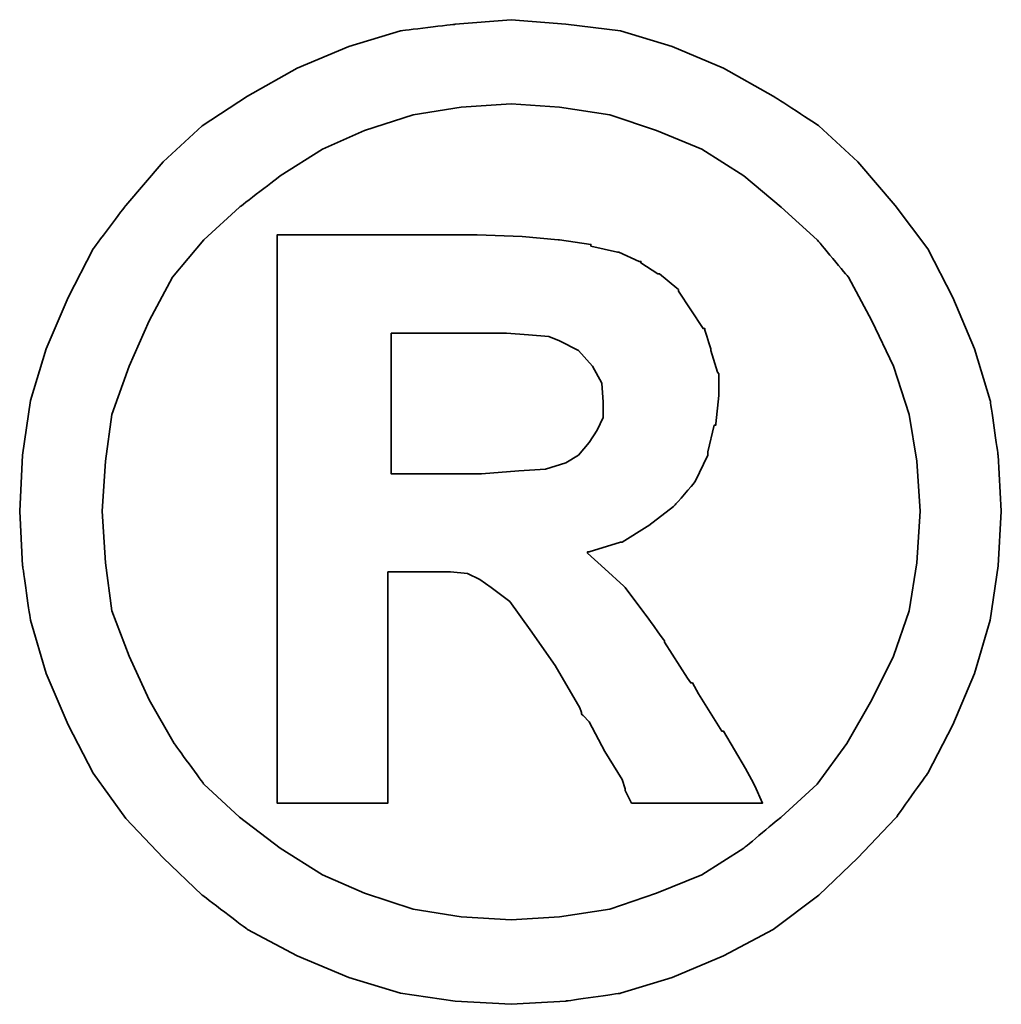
# Model space of a CAD drawing. Header units: millimetres. Extents: x 168 to 651, y 608 to 775.
# Tile 52 of 54: x 580.43 to 582.65, y 661.69 to 663.92. Entities that reach past the tile are written whole.
import ezdxf

# ---------------------------------------------------------------- set-up
doc = ezdxf.new("R2010")
doc.units = ezdxf.units.MM
doc.layers.add('DIM', color=4, linetype='Continuous')
doc.layers.add('layer 1', color=7, linetype='Continuous')

# ---------------------------------------------------------------- blocks, each defined once
blk = doc.blocks.new('TBI MOTION logo(完整正式版)')
at = {"layer": 'layer 1', "color": 22, "lineweight": 35}
for points, knots in [([(81.20634, 4.98624), (81.20634, 4.98624), (81.18649, 5.32862), (81.18649, 5.32862), (81.18649, 5.32862), (81.18649, 5.32862), (81.13886, 5.66206), (81.13886, 5.66206), (81.13886, 5.66206), (81.13886, 5.66206), (81.04359, 5.97764), (81.04359, 5.97764), (81.04359, 5.97764), (81.04359, 5.97764), (80.91061, 6.29124), (80.91061, 6.29124), (80.91061, 6.29124), (80.91061, 6.29124), (80.75778, 6.58697), (80.75778, 6.58697), (80.75778, 6.58697), (80.75778, 6.58697), (80.5593, 6.85294), (80.5593, 6.85294), (80.5593, 6.85294), (80.5593, 6.85294), (80.33105, 7.1189), (80.33105, 7.1189), (80.33105, 7.1189), (80.33105, 7.1189), (80.09287, 7.33921), (80.09287, 7.33921), (80.09287, 7.33921), (80.09287, 7.33921), (79.815, 7.51982), (79.815, 7.51982), (79.815, 7.51982), (79.815, 7.51982), (79.51133, 7.69051), (79.51133, 7.69051), (79.51133, 7.69051), (79.51133, 7.69051), (79.19773, 7.8235), (79.19773, 7.8235), (79.19773, 7.8235), (79.19773, 7.8235), (78.88215, 7.91877), (78.88215, 7.91877), (78.88215, 7.91877), (78.88215, 7.91877), (78.54871, 7.95846), (78.54871, 7.95846), (78.54871, 7.95846), (78.54871, 7.95846), (78.21526, 7.98625), (78.21526, 7.98625), (78.21526, 7.98625), (78.21526, 7.98625), (77.87388, 7.95846), (77.87388, 7.95846), (77.87388, 7.95846), (77.87388, 7.95846), (77.54044, 7.91877), (77.54044, 7.91877), (77.54044, 7.91877), (77.54044, 7.91877), (77.22485, 7.8235), (77.22485, 7.8235), (77.22485, 7.8235), (77.22485, 7.8235), (76.91027, 7.69051), (76.91027, 7.69051), (76.91027, 7.69051), (76.91027, 7.69051), (76.6056, 7.51982), (76.6056, 7.51982), (76.6056, 7.51982), (76.6056, 7.51982), (76.32972, 7.33921), (76.32972, 7.33921), (76.32972, 7.33921), (76.32972, 7.33921), (76.09154, 7.1189), (76.09154, 7.1189), (76.09154, 7.1189), (76.09154, 7.1189), (75.86329, 6.85294), (75.86329, 6.85294), (75.86329, 6.85294), (75.86329, 6.85294), (75.66382, 6.58697), (75.66382, 6.58697), (75.66382, 6.58697), (75.66382, 6.58697), (75.51099, 6.29124), (75.51099, 6.29124), (75.51099, 6.29124), (75.51099, 6.29124), (75.37702, 5.97764), (75.37702, 5.97764), (75.37702, 5.97764), (75.37702, 5.97764), (75.28175, 5.66206), (75.28175, 5.66206), (75.28175, 5.66206), (75.28175, 5.66206), (75.23411, 5.32862), (75.23411, 5.32862), (75.23411, 5.32862), (75.23411, 5.32862), (75.21625, 4.98624), (75.21625, 4.98624), (75.21625, 4.98624), (75.21625, 4.98624), (75.23411, 4.6528), (75.23411, 4.6528), (75.23411, 4.6528), (75.23411, 4.6528), (75.28175, 4.32035), (75.28175, 4.32035), (75.28175, 4.32035), (75.28175, 4.32035), (75.37702, 3.99583), (75.37702, 3.99583), (75.37702, 3.99583), (75.37702, 3.99583), (75.51099, 3.68224), (75.51099, 3.68224), (75.51099, 3.68224), (75.51099, 3.68224), (75.66382, 3.38749), (75.66382, 3.38749), (75.66382, 3.38749), (75.66382, 3.38749), (75.86329, 3.10963), (75.86329, 3.10963), (75.86329, 3.10963), (75.86329, 3.10963), (76.09154, 2.87145), (76.09154, 2.87145), (76.09154, 2.87145), (76.09154, 2.87145), (76.32972, 2.6432), (76.32972, 2.6432), (76.32972, 2.6432), (76.32972, 2.6432), (76.6056, 2.43381), (76.6056, 2.43381), (76.6056, 2.43381), (76.6056, 2.43381), (76.91027, 2.27205), (76.91027, 2.27205), (76.91027, 2.27205), (76.91027, 2.27205), (77.22485, 2.13906), (77.22485, 2.13906), (77.22485, 2.13906), (77.22485, 2.13906), (77.54044, 2.0438), (77.54044, 2.0438), (77.54044, 2.0438), (77.54044, 2.0438), (77.87388, 1.99616), (77.87388, 1.99616), (77.87388, 1.99616), (77.87388, 1.99616), (78.21526, 1.97631), (78.21526, 1.97631), (78.21526, 1.97631), (78.21526, 1.97631), (78.54871, 1.99616), (78.54871, 1.99616), (78.54871, 1.99616), (78.54871, 1.99616), (78.88215, 2.0438), (78.88215, 2.0438), (78.88215, 2.0438), (78.88215, 2.0438), (79.19773, 2.13906), (79.19773, 2.13906), (79.19773, 2.13906), (79.19773, 2.13906), (79.51133, 2.27205), (79.51133, 2.27205), (79.51133, 2.27205), (79.51133, 2.27205), (79.815, 2.43381), (79.815, 2.43381), (79.815, 2.43381), (79.815, 2.43381), (80.09287, 2.6432), (80.09287, 2.6432), (80.09287, 2.6432), (80.09287, 2.6432), (80.33105, 2.87145), (80.33105, 2.87145), (80.33105, 2.87145), (80.33105, 2.87145), (80.5593, 3.10963), (80.5593, 3.10963), (80.5593, 3.10963), (80.5593, 3.10963), (80.75778, 3.38749), (80.75778, 3.38749), (80.75778, 3.38749), (80.75778, 3.38749), (80.91061, 3.68224), (80.91061, 3.68224), (80.91061, 3.68224), (80.91061, 3.68224), (81.04359, 3.99583), (81.04359, 3.99583), (81.04359, 3.99583), (81.04359, 3.99583), (81.13886, 4.32035), (81.13886, 4.32035), (81.13886, 4.32035), (81.13886, 4.32035), (81.18649, 4.6528), (81.18649, 4.6528), (81.18649, 4.6528), (81.18649, 4.6528), (81.20634, 4.98624), (81.20634, 4.98624)], [0, 0, 0, 0, 0.0178571, 0.0178571, 0.0178571, 0.0178572, 0.0357143, 0.0357143, 0.0357143, 0.0357143, 0.0535714, 0.0535714, 0.0535714, 0.0535714, 0.0714286, 0.0714286, 0.0714286, 0.0714286, 0.0892857, 0.0892857, 0.0892857, 0.0892857, 0.1071429, 0.1071429, 0.1071429, 0.1071429, 0.125, 0.125, 0.125, 0.125, 0.1428571, 0.1428571, 0.1428571, 0.1428572, 0.1607143, 0.1607143, 0.1607143, 0.1607143, 0.1785714, 0.1785714, 0.1785714, 0.1785714, 0.1964286, 0.1964286, 0.1964286, 0.1964286, 0.2142857, 0.2142857, 0.2142857, 0.2142857, 0.2321429, 0.2321429, 0.2321429, 0.2321429, 0.25, 0.25, 0.25, 0.25, 0.2678571, 0.2678571, 0.2678571, 0.2678572, 0.2857143, 0.2857143, 0.2857143, 0.2857143, 0.3035714, 0.3035714, 0.3035714, 0.3035714, 0.3214286, 0.3214286, 0.3214286, 0.3214286, 0.3392857, 0.3392857, 0.3392857, 0.3392857, 0.3571429, 0.3571429, 0.3571429, 0.3571429, 0.375, 0.375, 0.375, 0.375, 0.3928571, 0.3928571, 0.3928571, 0.3928572, 0.4107143, 0.4107143, 0.4107143, 0.4107143, 0.4285714, 0.4285714, 0.4285714, 0.4285714, 0.4464286, 0.4464286, 0.4464286, 0.4464286, 0.4642857, 0.4642857, 0.4642857, 0.4642857, 0.4821429, 0.4821429, 0.4821429, 0.4821429, 0.5, 0.5, 0.5, 0.5, 0.5178571, 0.5178571, 0.5178571, 0.5178572, 0.5357143, 0.5357143, 0.5357143, 0.5357143, 0.5535714, 0.5535714, 0.5535714, 0.5535714, 0.5714286, 0.5714286, 0.5714286, 0.5714286, 0.5892857, 0.5892857, 0.5892857, 0.5892857, 0.6071429, 0.6071429, 0.6071429, 0.6071429, 0.625, 0.625, 0.625, 0.625, 0.6428571, 0.6428571, 0.6428571, 0.6428572, 0.6607143, 0.6607143, 0.6607143, 0.6607143, 0.6785714, 0.6785714, 0.6785714, 0.6785714, 0.6964286, 0.6964286, 0.6964286, 0.6964286, 0.7142857, 0.7142857, 0.7142857, 0.7142857, 0.7321429, 0.7321429, 0.7321429, 0.7321429, 0.75, 0.75, 0.75, 0.75, 0.7678571, 0.7678571, 0.7678571, 0.7678572, 0.7857143, 0.7857143, 0.7857143, 0.7857143, 0.8035714, 0.8035714, 0.8035714, 0.8035714, 0.8214286, 0.8214286, 0.8214286, 0.8214286, 0.8392857, 0.8392857, 0.8392857, 0.8392857, 0.8571429, 0.8571429, 0.8571429, 0.8571429, 0.875, 0.875, 0.875, 0.875, 0.8928571, 0.8928571, 0.8928571, 0.8928572, 0.9107143, 0.9107143, 0.9107143, 0.9107143, 0.9285714, 0.9285714, 0.9285714, 0.9285714, 0.9464286, 0.9464286, 0.9464286, 0.9464286, 0.9642857, 0.9642857, 0.9642857, 0.9642857, 0.9821429, 0.9821429, 0.9821429, 0.9821429, 1, 1, 1, 1]), ([(80.71014, 4.98624), (80.71014, 4.98624), (80.69129, 5.29091), (80.69129, 5.29091), (80.69129, 5.29091), (80.69129, 5.29091), (80.64464, 5.57672), (80.64464, 5.57672), (80.64464, 5.57672), (80.64464, 5.57672), (80.54937, 5.87245), (80.54937, 5.87245), (80.54937, 5.87245), (80.54937, 5.87245), (80.41639, 6.14833), (80.41639, 6.14833), (80.41639, 6.14833), (80.41639, 6.14833), (80.27349, 6.41429), (80.27349, 6.41429), (80.27349, 6.41429), (80.27349, 6.41429), (80.08295, 6.64255), (80.08295, 6.64255), (80.08295, 6.64255), (80.08295, 6.64255), (79.86264, 6.84301), (79.86264, 6.84301), (79.86264, 6.84301), (79.86264, 6.84301), (79.63439, 7.03355), (79.63439, 7.03355), (79.63439, 7.03355), (79.63439, 7.03355), (79.37835, 7.1963), (79.37835, 7.1963), (79.37835, 7.1963), (79.37835, 7.1963), (79.10246, 7.30944), (79.10246, 7.30944), (79.10246, 7.30944), (79.10246, 7.30944), (78.81665, 7.40471), (78.81665, 7.40471), (78.81665, 7.40471), (78.81665, 7.40471), (78.511, 7.45234), (78.511, 7.45234), (78.511, 7.45234), (78.511, 7.45234), (78.21526, 7.47219), (78.21526, 7.47219), (78.21526, 7.47219), (78.21526, 7.47219), (77.9106, 7.45234), (77.9106, 7.45234), (77.9106, 7.45234), (77.9106, 7.45234), (77.61685, 7.40471), (77.61685, 7.40471), (77.61685, 7.40471), (77.61685, 7.40471), (77.32012, 7.30944), (77.32012, 7.30944), (77.32012, 7.30944), (77.32012, 7.30944), (77.06309, 7.1963), (77.06309, 7.1963), (77.06309, 7.1963), (77.06309, 7.1963), (76.80606, 7.03355), (76.80606, 7.03355), (76.80606, 7.03355), (76.80606, 7.03355), (76.55797, 6.84301), (76.55797, 6.84301), (76.55797, 6.84301), (76.55797, 6.84301), (76.34063, 6.64255), (76.34063, 6.64255), (76.34063, 6.64255), (76.34063, 6.64255), (76.1491, 6.41429), (76.1491, 6.41429), (76.1491, 6.41429), (76.1491, 6.41429), (76.0062, 6.14833), (76.0062, 6.14833), (76.0062, 6.14833), (76.0062, 6.14833), (75.88314, 5.87245), (75.88314, 5.87245), (75.88314, 5.87245), (75.88314, 5.87245), (75.77794, 5.57672), (75.77794, 5.57672), (75.77794, 5.57672), (75.77794, 5.57672), (75.73924, 5.29091), (75.73924, 5.29091), (75.73924, 5.29091), (75.73924, 5.29091), (75.72039, 4.98624), (75.72039, 4.98624), (75.72039, 4.98624), (75.72039, 4.98624), (75.73924, 4.67165), (75.73924, 4.67165), (75.73924, 4.67165), (75.73924, 4.67165), (75.77794, 4.37791), (75.77794, 4.37791), (75.77794, 4.37791), (75.77794, 4.37791), (75.88314, 4.10102), (75.88314, 4.10102), (75.88314, 4.10102), (75.88314, 4.10102), (76.0062, 3.83407), (76.0062, 3.83407), (76.0062, 3.83407), (76.0062, 3.83407), (76.15902, 3.56811), (76.15902, 3.56811), (76.15902, 3.56811), (76.15902, 3.56811), (76.34063, 3.32001), (76.34063, 3.32001), (76.34063, 3.32001), (76.34063, 3.32001), (76.55797, 3.11955), (76.55797, 3.11955), (76.55797, 3.11955), (76.55797, 3.11955), (76.80606, 2.92901), (76.80606, 2.92901), (76.80606, 2.92901), (76.80606, 2.92901), (77.06309, 2.76725), (77.06309, 2.76725), (77.06309, 2.76725), (77.06309, 2.76725), (77.32012, 2.65412), (77.32012, 2.65412), (77.32012, 2.65412), (77.32012, 2.65412), (77.61685, 2.55786), (77.61685, 2.55786), (77.61685, 2.55786), (77.61685, 2.55786), (77.9106, 2.51022), (77.9106, 2.51022), (77.9106, 2.51022), (77.9106, 2.51022), (78.21526, 2.49137), (78.21526, 2.49137), (78.21526, 2.49137), (78.21526, 2.49137), (78.511, 2.51022), (78.511, 2.51022), (78.511, 2.51022), (78.511, 2.51022), (78.81665, 2.55786), (78.81665, 2.55786), (78.81665, 2.55786), (78.81665, 2.55786), (79.10246, 2.65412), (79.10246, 2.65412), (79.10246, 2.65412), (79.10246, 2.65412), (79.37835, 2.76725), (79.37835, 2.76725), (79.37835, 2.76725), (79.37835, 2.76725), (79.63439, 2.92901), (79.63439, 2.92901), (79.63439, 2.92901), (79.63439, 2.92901), (79.86264, 3.11955), (79.86264, 3.11955), (79.86264, 3.11955), (79.86264, 3.11955), (80.08295, 3.32001), (80.08295, 3.32001), (80.08295, 3.32001), (80.08295, 3.32001), (80.26356, 3.56811), (80.26356, 3.56811), (80.26356, 3.56811), (80.26356, 3.56811), (80.41639, 3.83407), (80.41639, 3.83407), (80.41639, 3.83407), (80.41639, 3.83407), (80.54937, 4.10102), (80.54937, 4.10102), (80.54937, 4.10102), (80.54937, 4.10102), (80.64464, 4.37791), (80.64464, 4.37791), (80.64464, 4.37791), (80.64464, 4.37791), (80.69129, 4.67165), (80.69129, 4.67165), (80.69129, 4.67165), (80.69129, 4.67165), (80.71014, 4.98624), (80.71014, 4.98624)], [0, 0, 0, 0, 0.0192308, 0.0192308, 0.0192308, 0.0192308, 0.0384615, 0.0384615, 0.0384615, 0.0384615, 0.0576923, 0.0576923, 0.0576923, 0.0576923, 0.0769231, 0.0769231, 0.0769231, 0.0769231, 0.0961538, 0.0961538, 0.0961538, 0.0961539, 0.1153846, 0.1153846, 0.1153846, 0.1153846, 0.1346154, 0.1346154, 0.1346154, 0.1346154, 0.1538462, 0.1538462, 0.1538462, 0.1538462, 0.1730769, 0.1730769, 0.1730769, 0.1730769, 0.1923077, 0.1923077, 0.1923077, 0.1923077, 0.2115385, 0.2115385, 0.2115385, 0.2115385, 0.2307692, 0.2307692, 0.2307692, 0.2307692, 0.25, 0.25, 0.25, 0.25, 0.2692308, 0.2692308, 0.2692308, 0.2692308, 0.2884615, 0.2884615, 0.2884615, 0.2884615, 0.3076923, 0.3076923, 0.3076923, 0.3076923, 0.3269231, 0.3269231, 0.3269231, 0.3269231, 0.3461538, 0.3461538, 0.3461538, 0.3461539, 0.3653846, 0.3653846, 0.3653846, 0.3653846, 0.3846154, 0.3846154, 0.3846154, 0.3846154, 0.4038462, 0.4038462, 0.4038462, 0.4038462, 0.4230769, 0.4230769, 0.4230769, 0.4230769, 0.4423077, 0.4423077, 0.4423077, 0.4423077, 0.4615385, 0.4615385, 0.4615385, 0.4615385, 0.4807692, 0.4807692, 0.4807692, 0.4807692, 0.5, 0.5, 0.5, 0.5, 0.5192308, 0.5192308, 0.5192308, 0.5192308, 0.5384615, 0.5384615, 0.5384615, 0.5384615, 0.5576923, 0.5576923, 0.5576923, 0.5576923, 0.5769231, 0.5769231, 0.5769231, 0.5769231, 0.5961538, 0.5961538, 0.5961538, 0.5961539, 0.6153846, 0.6153846, 0.6153846, 0.6153846, 0.6346154, 0.6346154, 0.6346154, 0.6346154, 0.6538462, 0.6538462, 0.6538462, 0.6538462, 0.6730769, 0.6730769, 0.6730769, 0.6730769, 0.6923077, 0.6923077, 0.6923077, 0.6923077, 0.7115385, 0.7115385, 0.7115385, 0.7115385, 0.7307692, 0.7307692, 0.7307692, 0.7307692, 0.75, 0.75, 0.75, 0.75, 0.7692308, 0.7692308, 0.7692308, 0.7692308, 0.7884615, 0.7884615, 0.7884615, 0.7884615, 0.8076923, 0.8076923, 0.8076923, 0.8076923, 0.8269231, 0.8269231, 0.8269231, 0.8269231, 0.8461538, 0.8461538, 0.8461538, 0.8461539, 0.8653846, 0.8653846, 0.8653846, 0.8653846, 0.8846154, 0.8846154, 0.8846154, 0.8846154, 0.9038462, 0.9038462, 0.9038462, 0.9038462, 0.9230769, 0.9230769, 0.9230769, 0.9230769, 0.9423077, 0.9423077, 0.9423077, 0.9423077, 0.9615385, 0.9615385, 0.9615385, 0.9615385, 0.9807692, 0.9807692, 0.9807692, 0.9807692, 1, 1, 1, 1]), ([(76.78721, 3.2823), (76.78721, 3.2823), (76.78721, 3.32001), (76.78721, 3.32001), (76.78721, 3.32001), (76.78721, 3.32001), (76.78721, 3.42422), (76.78721, 3.42422), (76.78721, 3.42422), (76.78721, 3.42422), (76.78721, 3.59689), (76.78721, 3.59689), (76.78721, 3.59689), (76.78721, 3.59689), (76.78721, 3.80529), (76.78721, 3.80529), (76.78721, 3.80529), (76.78721, 3.80529), (76.78721, 4.0524), (76.78721, 4.0524), (76.78721, 4.0524), (76.78721, 4.0524), (76.78721, 4.32035), (76.78721, 4.32035), (76.78721, 4.32035), (76.78721, 4.32035), (76.78721, 4.92868), (76.78721, 4.92868), (76.78721, 4.92868), (76.78721, 4.92868), (76.78721, 5.53801), (76.78721, 5.53801), (76.78721, 5.53801), (76.78721, 5.53801), (76.78721, 5.82482), (76.78721, 5.82482), (76.78721, 5.82482), (76.78721, 5.82482), (76.78721, 6.07291), (76.78721, 6.07291), (76.78721, 6.07291), (76.78721, 6.07291), (76.78721, 6.30017), (76.78721, 6.30017), (76.78721, 6.30017), (76.78721, 6.30017), (76.78721, 6.45399), (76.78721, 6.45399), (76.78721, 6.45399), (76.78721, 6.45399), (76.78721, 6.5572), (76.78721, 6.5572), (76.78721, 6.5572), (76.78721, 6.5572), (76.78721, 6.59689), (76.78721, 6.59689), (76.78721, 6.59689), (76.78721, 6.59689), (76.78721, 6.67232), (76.78721, 6.67232), (76.78721, 6.67232), (76.78721, 6.67232), (76.8537, 6.67232), (76.8537, 6.67232), (76.8537, 6.67232), (76.8537, 6.67232), (76.87355, 6.67232), (76.87355, 6.67232), (76.87355, 6.67232), (76.87355, 6.67232), (76.91027, 6.67232), (76.91027, 6.67232), (76.91027, 6.67232), (76.91027, 6.67232), (77.04424, 6.67232), (77.04424, 6.67232), (77.04424, 6.67232), (77.04424, 6.67232), (77.22485, 6.67232), (77.22485, 6.67232), (77.22485, 6.67232), (77.22485, 6.67232), (77.43524, 6.67232), (77.43524, 6.67232), (77.43524, 6.67232), (77.43524, 6.67232), (77.65357, 6.67232), (77.65357, 6.67232), (77.65357, 6.67232), (77.65357, 6.67232), (77.82625, 6.67232), (77.82625, 6.67232), (77.82625, 6.67232), (77.82625, 6.67232), (77.94037, 6.67232), (77.94037, 6.67232), (77.94037, 6.67232), (77.94037, 6.67232), (77.97709, 6.67232), (77.97709, 6.67232), (77.97709, 6.67232), (77.97709, 6.67232), (77.99694, 6.67232), (77.99694, 6.67232), (77.99694, 6.67232), (77.99694, 6.67232), (78.00686, 6.67232), (78.00686, 6.67232), (78.00686, 6.67232), (78.00686, 6.67232), (78.28275, 6.6624), (78.28275, 6.6624), (78.28275, 6.6624), (78.28275, 6.6624), (78.50107, 6.64255), (78.50107, 6.64255), (78.50107, 6.64255), (78.50107, 6.64255), (78.511, 6.64255), (78.511, 6.64255), (78.511, 6.64255), (78.511, 6.64255), (78.70154, 6.61476), (78.70154, 6.61476), (78.70154, 6.61476), (78.70154, 6.61476), (78.70154, 6.60483), (78.70154, 6.60483), (78.70154, 6.60483), (78.70154, 6.60483), (78.86429, 6.56713), (78.86429, 6.56713), (78.86429, 6.56713), (78.86429, 6.56713), (78.87223, 6.56713), (78.87223, 6.56713), (78.87223, 6.56713), (78.87223, 6.56713), (78.99727, 6.51056), (78.99727, 6.51056), (78.99727, 6.51056), (78.99727, 6.51056), (79.00719, 6.51056), (79.00719, 6.51056), (79.00719, 6.51056), (79.00719, 6.51056), (79.00719, 6.50162), (79.00719, 6.50162), (79.00719, 6.50162), (79.00719, 6.50162), (79.1104, 6.43415), (79.1104, 6.43415), (79.1104, 6.43415), (79.1104, 6.43415), (79.12132, 6.43415), (79.12132, 6.43415), (79.12132, 6.43415), (79.12132, 6.43415), (79.22552, 6.34781), (79.22552, 6.34781), (79.22552, 6.34781), (79.22552, 6.34781), (79.23544, 6.33888), (79.23544, 6.33888), (79.23544, 6.33888), (79.23544, 6.33888), (79.23544, 6.32895), (79.23544, 6.32895), (79.23544, 6.32895), (79.23544, 6.32895), (79.31087, 6.21483), (79.31087, 6.21483), (79.31087, 6.21483), (79.31087, 6.21483), (79.38629, 6.1007), (79.38629, 6.1007), (79.38629, 6.1007), (79.38629, 6.1007), (79.3972, 6.1007), (79.3972, 6.1007), (79.3972, 6.1007), (79.3972, 6.1007), (79.3972, 6.09078), (79.3972, 6.09078), (79.3972, 6.09078), (79.3972, 6.09078), (79.43392, 5.97764), (79.43392, 5.97764), (79.43392, 5.97764), (79.43392, 5.97764), (79.43392, 5.96772), (79.43392, 5.96772), (79.43392, 5.96772), (79.43392, 5.96772), (79.47362, 5.83474), (79.47362, 5.83474), (79.47362, 5.83474), (79.47362, 5.83474), (79.48156, 5.82482), (79.48156, 5.82482), (79.48156, 5.82482), (79.48156, 5.82482), (79.48156, 5.69977), (79.48156, 5.69977), (79.48156, 5.69977), (79.48156, 5.69977), (79.48156, 5.69183), (79.48156, 5.69183), (79.48156, 5.69183), (79.48156, 5.69183), (79.4637, 5.51915), (79.4637, 5.51915), (79.4637, 5.51915), (79.4637, 5.51915), (79.4637, 5.51122), (79.4637, 5.51122), (79.4637, 5.51122), (79.4637, 5.51122), (79.45377, 5.51122), (79.45377, 5.51122), (79.45377, 5.51122), (79.45377, 5.51122), (79.41507, 5.34847), (79.41507, 5.34847), (79.41507, 5.34847), (79.41507, 5.34847), (79.41507, 5.33854), (79.41507, 5.33854), (79.41507, 5.33854), (79.41507, 5.33854), (79.41507, 5.32862), (79.41507, 5.32862), (79.41507, 5.32862), (79.41507, 5.32862), (79.33865, 5.16785), (79.33865, 5.16785), (79.33865, 5.16785), (79.33865, 5.16785), (79.33071, 5.15693), (79.33071, 5.15693), (79.33071, 5.15693), (79.33071, 5.15693), (79.2156, 5.02495), (79.2156, 5.02495), (79.2156, 5.02495), (79.2156, 5.02495), (79.20567, 5.01502), (79.20567, 5.01502), (79.20567, 5.01502), (79.20567, 5.01502), (79.05483, 4.89991), (79.05483, 4.89991), (79.05483, 4.89991), (79.05483, 4.89991), (79.04491, 4.89197), (79.04491, 4.89197), (79.04491, 4.89197), (79.04491, 4.89197), (78.89208, 4.7967), (78.89208, 4.7967), (78.89208, 4.7967), (78.89208, 4.7967), (78.88215, 4.7967), (78.88215, 4.7967), (78.88215, 4.7967), (78.88215, 4.7967), (78.69161, 4.73913), (78.69161, 4.73913), (78.69161, 4.73913), (78.69161, 4.73913), (78.68169, 4.73913), (78.68169, 4.73913), (78.68169, 4.73913), (78.68169, 4.73913), (78.68169, 4.72921), (78.68169, 4.72921), (78.68169, 4.72921), (78.68169, 4.72921), (78.78688, 4.63394), (78.78688, 4.63394), (78.78688, 4.63394), (78.78688, 4.63394), (78.902, 4.52875), (78.902, 4.52875), (78.902, 4.52875), (78.902, 4.52875), (78.91093, 4.52081), (78.91093, 4.52081), (78.91093, 4.52081), (78.91093, 4.52081), (79.02506, 4.36798), (79.02506, 4.36798), (79.02506, 4.36798), (79.02506, 4.36798), (79.1501, 4.1953), (79.1501, 4.1953), (79.1501, 4.1953), (79.1501, 4.1953), (79.1501, 4.18736), (79.1501, 4.18736), (79.1501, 4.18736), (79.1501, 4.18736), (79.29201, 3.96705), (79.29201, 3.96705), (79.29201, 3.96705), (79.29201, 3.96705), (79.31087, 3.93828), (79.31087, 3.93828), (79.31087, 3.93828), (79.31087, 3.93828), (79.32079, 3.93828), (79.32079, 3.93828), (79.32079, 3.93828), (79.32079, 3.93828), (79.3585, 3.87178), (79.3585, 3.87178), (79.3585, 3.87178), (79.3585, 3.87178), (79.50141, 3.64353), (79.50141, 3.64353), (79.50141, 3.64353), (79.50141, 3.64353), (79.51133, 3.64353), (79.51133, 3.64353), (79.51133, 3.64353), (79.51133, 3.64353), (79.64431, 3.41528), (79.64431, 3.41528), (79.64431, 3.41528), (79.64431, 3.41528), (79.68202, 3.3478), (79.68202, 3.3478), (79.68202, 3.3478), (79.68202, 3.3478), (79.70187, 3.31009), (79.70187, 3.31009), (79.70187, 3.31009), (79.70187, 3.31009), (79.7495, 3.2049), (79.7495, 3.2049), (79.7495, 3.2049), (79.7495, 3.2049), (79.64431, 3.2049), (79.64431, 3.2049), (79.64431, 3.2049), (79.64431, 3.2049), (79.62546, 3.2049), (79.62546, 3.2049), (79.62546, 3.2049), (79.62546, 3.2049), (79.53912, 3.2049), (79.53912, 3.2049), (79.53912, 3.2049), (79.53912, 3.2049), (79.31087, 3.2049), (79.31087, 3.2049), (79.31087, 3.2049), (79.31087, 3.2049), (79.08262, 3.2049), (79.08262, 3.2049), (79.08262, 3.2049), (79.08262, 3.2049), (79.00719, 3.2049), (79.00719, 3.2049), (79.00719, 3.2049), (79.00719, 3.2049), (78.98735, 3.2049), (78.98735, 3.2049), (78.98735, 3.2049), (78.98735, 3.2049), (78.94964, 3.2049), (78.94964, 3.2049), (78.94964, 3.2049), (78.94964, 3.2049), (78.92979, 3.24459), (78.92979, 3.24459), (78.92979, 3.24459), (78.92979, 3.24459), (78.91093, 3.2823), (78.91093, 3.2823), (78.91093, 3.2823), (78.91093, 3.2823), (78.91093, 3.29223), (78.91093, 3.29223), (78.91093, 3.29223), (78.91093, 3.29223), (78.89208, 3.3478), (78.89208, 3.3478), (78.89208, 3.3478), (78.89208, 3.3478), (78.78688, 3.52048), (78.78688, 3.52048), (78.78688, 3.52048), (78.78688, 3.52048), (78.69161, 3.7001), (78.69161, 3.7001), (78.69161, 3.7001), (78.69161, 3.7001), (78.6539, 3.7388), (78.6539, 3.7388), (78.6539, 3.7388), (78.6539, 3.7388), (78.64398, 3.74873), (78.64398, 3.74873), (78.64398, 3.74873), (78.64398, 3.74873), (78.64398, 3.75766), (78.64398, 3.75766), (78.64398, 3.75766), (78.64398, 3.75766), (78.63405, 3.78644), (78.63405, 3.78644), (78.63405, 3.78644), (78.63405, 3.78644), (78.48321, 4.04347), (78.48321, 4.04347), (78.48321, 4.04347), (78.48321, 4.04347), (78.33038, 4.2618), (78.33038, 4.2618), (78.33038, 4.2618), (78.33038, 4.2618), (78.20732, 4.43447), (78.20732, 4.43447), (78.20732, 4.43447), (78.20732, 4.43447), (78.09221, 4.52081), (78.09221, 4.52081), (78.09221, 4.52081), (78.09221, 4.52081), (78.02472, 4.56845), (78.02472, 4.56845), (78.02472, 4.56845), (78.02472, 4.56845), (77.9493, 4.60616), (77.9493, 4.60616), (77.9493, 4.60616), (77.9493, 4.60616), (77.8451, 4.61608), (77.8451, 4.61608), (77.8451, 4.61608), (77.8451, 4.61608), (77.71113, 4.61608), (77.71113, 4.61608), (77.71113, 4.61608), (77.71113, 4.61608), (77.69128, 4.61608), (77.69128, 4.61608), (77.69128, 4.61608), (77.69128, 4.61608), (77.67342, 4.61608), (77.67342, 4.61608), (77.67342, 4.61608), (77.67342, 4.61608), (77.5583, 4.61608), (77.5583, 4.61608), (77.5583, 4.61608), (77.5583, 4.61608), (77.46303, 4.61608), (77.46303, 4.61608), (77.46303, 4.61608), (77.46303, 4.61608), (77.46303, 4.54761), (77.46303, 4.54761), (77.46303, 4.54761), (77.46303, 4.54761), (77.46303, 4.47318), (77.46303, 4.47318), (77.46303, 4.47318), (77.46303, 4.47318), (77.46303, 4.24294), (77.46303, 4.24294), (77.46303, 4.24294), (77.46303, 4.24294), (77.46303, 3.99583), (77.46303, 3.99583), (77.46303, 3.99583), (77.46303, 3.99583), (77.46303, 3.72888), (77.46303, 3.72888), (77.46303, 3.72888), (77.46303, 3.72888), (77.46303, 3.51055), (77.46303, 3.51055), (77.46303, 3.51055), (77.46303, 3.51055), (77.46303, 3.42422), (77.46303, 3.42422), (77.46303, 3.42422), (77.46303, 3.42422), (77.46303, 3.35773), (77.46303, 3.35773), (77.46303, 3.35773), (77.46303, 3.35773), (77.46303, 3.30017), (77.46303, 3.30017), (77.46303, 3.30017), (77.46303, 3.30017), (77.46303, 3.2823), (77.46303, 3.2823), (77.46303, 3.2823), (77.46303, 3.2823), (77.46303, 3.2049), (77.46303, 3.2049), (77.46303, 3.2049), (77.46303, 3.2049), (77.39753, 3.2049), (77.39753, 3.2049), (77.39753, 3.2049), (77.39753, 3.2049), (77.37768, 3.2049), (77.37768, 3.2049), (77.37768, 3.2049), (77.37768, 3.2049), (77.32012, 3.2049), (77.32012, 3.2049), (77.32012, 3.2049), (77.32012, 3.2049), (77.12165, 3.2049), (77.12165, 3.2049), (77.12165, 3.2049), (77.12165, 3.2049), (76.94897, 3.2049), (76.94897, 3.2049), (76.94897, 3.2049), (76.94897, 3.2049), (76.8924, 3.2049), (76.8924, 3.2049), (76.8924, 3.2049), (76.8924, 3.2049), (76.8537, 3.2049), (76.8537, 3.2049), (76.8537, 3.2049), (76.8537, 3.2049), (76.78721, 3.2049), (76.78721, 3.2049), (76.78721, 3.2049), (76.78721, 3.2049), (76.78721, 3.2823), (76.78721, 3.2823)], [0, 0, 0, 0, 0.0074074, 0.0074074, 0.0074074, 0.0074074, 0.0148148, 0.0148148, 0.0148148, 0.0148148, 0.0222222, 0.0222222, 0.0222222, 0.0222222, 0.0296296, 0.0296296, 0.0296296, 0.0296296, 0.037037, 0.037037, 0.037037, 0.037037, 0.0444444, 0.0444444, 0.0444444, 0.0444445, 0.0518519, 0.0518519, 0.0518519, 0.0518519, 0.0592593, 0.0592593, 0.0592593, 0.0592593, 0.0666667, 0.0666667, 0.0666667, 0.0666667, 0.0740741, 0.0740741, 0.0740741, 0.0740741, 0.0814815, 0.0814815, 0.0814815, 0.0814815, 0.0888889, 0.0888889, 0.0888889, 0.0888889, 0.0962963, 0.0962963, 0.0962963, 0.0962963, 0.1037037, 0.1037037, 0.1037037, 0.1037037, 0.1111111, 0.1111111, 0.1111111, 0.1111111, 0.1185185, 0.1185185, 0.1185185, 0.1185185, 0.1259259, 0.1259259, 0.1259259, 0.1259259, 0.1333333, 0.1333333, 0.1333333, 0.1333333, 0.1407407, 0.1407407, 0.1407407, 0.1407408, 0.1481481, 0.1481481, 0.1481481, 0.1481482, 0.1555556, 0.1555556, 0.1555556, 0.1555556, 0.162963, 0.162963, 0.162963, 0.162963, 0.1703704, 0.1703704, 0.1703704, 0.1703704, 0.1777778, 0.1777778, 0.1777778, 0.1777778, 0.1851852, 0.1851852, 0.1851852, 0.1851852, 0.1925926, 0.1925926, 0.1925926, 0.1925926, 0.2, 0.2, 0.2, 0.2, 0.2074074, 0.2074074, 0.2074074, 0.2074074, 0.2148148, 0.2148148, 0.2148148, 0.2148148, 0.2222222, 0.2222222, 0.2222222, 0.2222222, 0.2296296, 0.2296296, 0.2296296, 0.2296296, 0.237037, 0.237037, 0.237037, 0.237037, 0.2444444, 0.2444444, 0.2444444, 0.2444445, 0.2518519, 0.2518519, 0.2518519, 0.2518519, 0.2592593, 0.2592593, 0.2592593, 0.2592593, 0.2666667, 0.2666667, 0.2666667, 0.2666667, 0.2740741, 0.2740741, 0.2740741, 0.2740741, 0.2814815, 0.2814815, 0.2814815, 0.2814815, 0.2888889, 0.2888889, 0.2888889, 0.2888889, 0.2962963, 0.2962963, 0.2962963, 0.2962963, 0.3037037, 0.3037037, 0.3037037, 0.3037037, 0.3111111, 0.3111111, 0.3111111, 0.3111111, 0.3185185, 0.3185185, 0.3185185, 0.3185185, 0.3259259, 0.3259259, 0.3259259, 0.3259259, 0.3333333, 0.3333333, 0.3333333, 0.3333333, 0.3407407, 0.3407407, 0.3407407, 0.3407408, 0.3481481, 0.3481481, 0.3481481, 0.3481482, 0.3555556, 0.3555556, 0.3555556, 0.3555556, 0.362963, 0.362963, 0.362963, 0.362963, 0.3703704, 0.3703704, 0.3703704, 0.3703704, 0.3777778, 0.3777778, 0.3777778, 0.3777778, 0.3851852, 0.3851852, 0.3851852, 0.3851852, 0.3925926, 0.3925926, 0.3925926, 0.3925926, 0.4, 0.4, 0.4, 0.4, 0.4074074, 0.4074074, 0.4074074, 0.4074074, 0.4148148, 0.4148148, 0.4148148, 0.4148148, 0.4222222, 0.4222222, 0.4222222, 0.4222222, 0.4296296, 0.4296296, 0.4296296, 0.4296296, 0.437037, 0.437037, 0.437037, 0.437037, 0.4444444, 0.4444444, 0.4444444, 0.4444445, 0.4518519, 0.4518519, 0.4518519, 0.4518519, 0.4592593, 0.4592593, 0.4592593, 0.4592593, 0.4666667, 0.4666667, 0.4666667, 0.4666667, 0.4740741, 0.4740741, 0.4740741, 0.4740741, 0.4814815, 0.4814815, 0.4814815, 0.4814815, 0.4888889, 0.4888889, 0.4888889, 0.4888889, 0.4962963, 0.4962963, 0.4962963, 0.4962963, 0.5037037, 0.5037037, 0.5037037, 0.5037037, 0.5111111, 0.5111111, 0.5111111, 0.5111111, 0.5185185, 0.5185185, 0.5185185, 0.5185185, 0.5259259, 0.5259259, 0.5259259, 0.5259259, 0.5333333, 0.5333333, 0.5333333, 0.5333333, 0.5407407, 0.5407407, 0.5407407, 0.5407408, 0.5481481, 0.5481481, 0.5481481, 0.5481482, 0.5555556, 0.5555556, 0.5555556, 0.5555556, 0.562963, 0.562963, 0.562963, 0.562963, 0.5703704, 0.5703704, 0.5703704, 0.5703704, 0.5777778, 0.5777778, 0.5777778, 0.5777778, 0.5851852, 0.5851852, 0.5851852, 0.5851852, 0.5925926, 0.5925926, 0.5925926, 0.5925926, 0.6, 0.6, 0.6, 0.6, 0.6074074, 0.6074074, 0.6074074, 0.6074074, 0.6148148, 0.6148148, 0.6148148, 0.6148148, 0.6222222, 0.6222222, 0.6222222, 0.6222222, 0.6296296, 0.6296296, 0.6296296, 0.6296296, 0.637037, 0.637037, 0.637037, 0.637037, 0.6444444, 0.6444444, 0.6444444, 0.6444445, 0.6518519, 0.6518519, 0.6518519, 0.6518519, 0.6592593, 0.6592593, 0.6592593, 0.6592593, 0.6666667, 0.6666667, 0.6666667, 0.6666667, 0.6740741, 0.6740741, 0.6740741, 0.6740741, 0.6814815, 0.6814815, 0.6814815, 0.6814815, 0.6888889, 0.6888889, 0.6888889, 0.6888889, 0.6962963, 0.6962963, 0.6962963, 0.6962963, 0.7037037, 0.7037037, 0.7037037, 0.7037037, 0.7111111, 0.7111111, 0.7111111, 0.7111111, 0.7185185, 0.7185185, 0.7185185, 0.7185185, 0.7259259, 0.7259259, 0.7259259, 0.7259259, 0.7333333, 0.7333333, 0.7333333, 0.7333333, 0.7407407, 0.7407407, 0.7407407, 0.7407408, 0.7481481, 0.7481481, 0.7481481, 0.7481482, 0.7555556, 0.7555556, 0.7555556, 0.7555556, 0.762963, 0.762963, 0.762963, 0.762963, 0.7703704, 0.7703704, 0.7703704, 0.7703704, 0.7777778, 0.7777778, 0.7777778, 0.7777778, 0.7851852, 0.7851852, 0.7851852, 0.7851852, 0.7925926, 0.7925926, 0.7925926, 0.7925926, 0.8, 0.8, 0.8, 0.8, 0.8074074, 0.8074074, 0.8074074, 0.8074074, 0.8148148, 0.8148148, 0.8148148, 0.8148148, 0.8222222, 0.8222222, 0.8222222, 0.8222222, 0.8296296, 0.8296296, 0.8296296, 0.8296296, 0.837037, 0.837037, 0.837037, 0.837037, 0.8444444, 0.8444444, 0.8444444, 0.8444445, 0.8518519, 0.8518519, 0.8518519, 0.8518519, 0.8592593, 0.8592593, 0.8592593, 0.8592593, 0.8666667, 0.8666667, 0.8666667, 0.8666667, 0.8740741, 0.8740741, 0.8740741, 0.8740741, 0.8814815, 0.8814815, 0.8814815, 0.8814815, 0.8888889, 0.8888889, 0.8888889, 0.8888889, 0.8962963, 0.8962963, 0.8962963, 0.8962963, 0.9037037, 0.9037037, 0.9037037, 0.9037037, 0.9111111, 0.9111111, 0.9111111, 0.9111111, 0.9185185, 0.9185185, 0.9185185, 0.9185185, 0.9259259, 0.9259259, 0.9259259, 0.9259259, 0.9333333, 0.9333333, 0.9333333, 0.9333333, 0.9407407, 0.9407407, 0.9407407, 0.9407408, 0.9481481, 0.9481481, 0.9481481, 0.9481482, 0.9555556, 0.9555556, 0.9555556, 0.9555556, 0.962963, 0.962963, 0.962963, 0.962963, 0.9703704, 0.9703704, 0.9703704, 0.9703704, 0.9777778, 0.9777778, 0.9777778, 0.9777778, 0.9851852, 0.9851852, 0.9851852, 0.9851852, 0.9925926, 0.9925926, 0.9925926, 0.9925926, 1, 1, 1, 1]), ([(77.48288, 6.07291), (77.48288, 6.07291), (77.48288, 5.99551), (77.48288, 5.99551), (77.48288, 5.99551), (77.48288, 5.99551), (77.48288, 5.82482), (77.48288, 5.82482), (77.48288, 5.82482), (77.48288, 5.82482), (77.48288, 5.63328), (77.48288, 5.63328), (77.48288, 5.63328), (77.48288, 5.63328), (77.48288, 5.46358), (77.48288, 5.46358), (77.48288, 5.46358), (77.48288, 5.46358), (77.48288, 5.29091), (77.48288, 5.29091), (77.48288, 5.29091), (77.48288, 5.29091), (77.48288, 5.21449), (77.48288, 5.21449), (77.48288, 5.21449), (77.48288, 5.21449), (77.50074, 5.21449), (77.50074, 5.21449), (77.50074, 5.21449), (77.50074, 5.21449), (77.71113, 5.21449), (77.71113, 5.21449), (77.71113, 5.21449), (77.71113, 5.21449), (77.94037, 5.21449), (77.94037, 5.21449), (77.94037, 5.21449), (77.94037, 5.21449), (78.01579, 5.21449), (78.01579, 5.21449), (78.01579, 5.21449), (78.01579, 5.21449), (78.03465, 5.21449), (78.03465, 5.21449), (78.03465, 5.21449), (78.03465, 5.21449), (78.2629, 5.23335), (78.2629, 5.23335), (78.2629, 5.23335), (78.2629, 5.23335), (78.42565, 5.24327), (78.42565, 5.24327), (78.42565, 5.24327), (78.42565, 5.24327), (78.54871, 5.28098), (78.54871, 5.28098), (78.54871, 5.28098), (78.54871, 5.28098), (78.62611, 5.32862), (78.62611, 5.32862), (78.62611, 5.32862), (78.62611, 5.32862), (78.69161, 5.40503), (78.69161, 5.40503), (78.69161, 5.40503), (78.69161, 5.40503), (78.73925, 5.48145), (78.73925, 5.48145), (78.73925, 5.48145), (78.73925, 5.48145), (78.77696, 5.55885), (78.77696, 5.55885), (78.77696, 5.55885), (78.77696, 5.55885), (78.77696, 5.65214), (78.77696, 5.65214), (78.77696, 5.65214), (78.77696, 5.65214), (78.76902, 5.76726), (78.76902, 5.76726), (78.76902, 5.76726), (78.76902, 5.76726), (78.71146, 5.87245), (78.71146, 5.87245), (78.71146, 5.87245), (78.71146, 5.87245), (78.62611, 5.96772), (78.62611, 5.96772), (78.62611, 5.96772), (78.62611, 5.96772), (78.511, 6.02528), (78.511, 6.02528), (78.511, 6.02528), (78.511, 6.02528), (78.44451, 6.05306), (78.44451, 6.05306), (78.44451, 6.05306), (78.44451, 6.05306), (78.32046, 6.06299), (78.32046, 6.06299), (78.32046, 6.06299), (78.32046, 6.06299), (78.18748, 6.07291), (78.18748, 6.07291), (78.18748, 6.07291), (78.18748, 6.07291), (77.99694, 6.07291), (77.99694, 6.07291), (77.99694, 6.07291), (77.99694, 6.07291), (77.97709, 6.07291), (77.97709, 6.07291), (77.97709, 6.07291), (77.97709, 6.07291), (77.90167, 6.07291), (77.90167, 6.07291), (77.90167, 6.07291), (77.90167, 6.07291), (77.69128, 6.07291), (77.69128, 6.07291), (77.69128, 6.07291), (77.69128, 6.07291), (77.50074, 6.07291), (77.50074, 6.07291), (77.50074, 6.07291), (77.50074, 6.07291), (77.48288, 6.07291), (77.48288, 6.07291)], [0, 0, 0, 0, 0.03125, 0.03125, 0.03125, 0.03125, 0.0625, 0.0625, 0.0625, 0.0625, 0.09375, 0.09375, 0.09375, 0.09375, 0.125, 0.125, 0.125, 0.125, 0.15625, 0.15625, 0.15625, 0.15625, 0.1875, 0.1875, 0.1875, 0.1875, 0.21875, 0.21875, 0.21875, 0.21875, 0.25, 0.25, 0.25, 0.25, 0.28125, 0.28125, 0.28125, 0.28125, 0.3125, 0.3125, 0.3125, 0.3125, 0.34375, 0.34375, 0.34375, 0.34375, 0.375, 0.375, 0.375, 0.375, 0.40625, 0.40625, 0.40625, 0.40625, 0.4375, 0.4375, 0.4375, 0.4375, 0.46875, 0.46875, 0.46875, 0.46875, 0.5, 0.5, 0.5, 0.5, 0.53125, 0.53125, 0.53125, 0.53125, 0.5625, 0.5625, 0.5625, 0.5625, 0.59375, 0.59375, 0.59375, 0.59375, 0.625, 0.625, 0.625, 0.625, 0.65625, 0.65625, 0.65625, 0.65625, 0.6875, 0.6875, 0.6875, 0.6875, 0.71875, 0.71875, 0.71875, 0.71875, 0.75, 0.75, 0.75, 0.75, 0.78125, 0.78125, 0.78125, 0.78125, 0.8125, 0.8125, 0.8125, 0.8125, 0.84375, 0.84375, 0.84375, 0.84375, 0.875, 0.875, 0.875, 0.875, 0.90625, 0.90625, 0.90625, 0.90625, 0.9375, 0.9375, 0.9375, 0.9375, 0.96875, 0.96875, 0.96875, 0.96875, 1, 1, 1, 1])]:
    blk.add_open_spline(points, degree=3, knots=knots, dxfattribs=at)

msp = doc.modelspace()

# ---------------------------------------------------------------- block references
at = {"layer": 'DIM', "color": 7, "xscale": 0.3705098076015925, "yscale": 0.3705098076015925, "zscale": 0.3705098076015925}
msp.add_blockref('TBI MOTION logo(完整正式版)', (552.565, 660.9565), dxfattribs=at)

doc.saveas('drawing.dxf')
